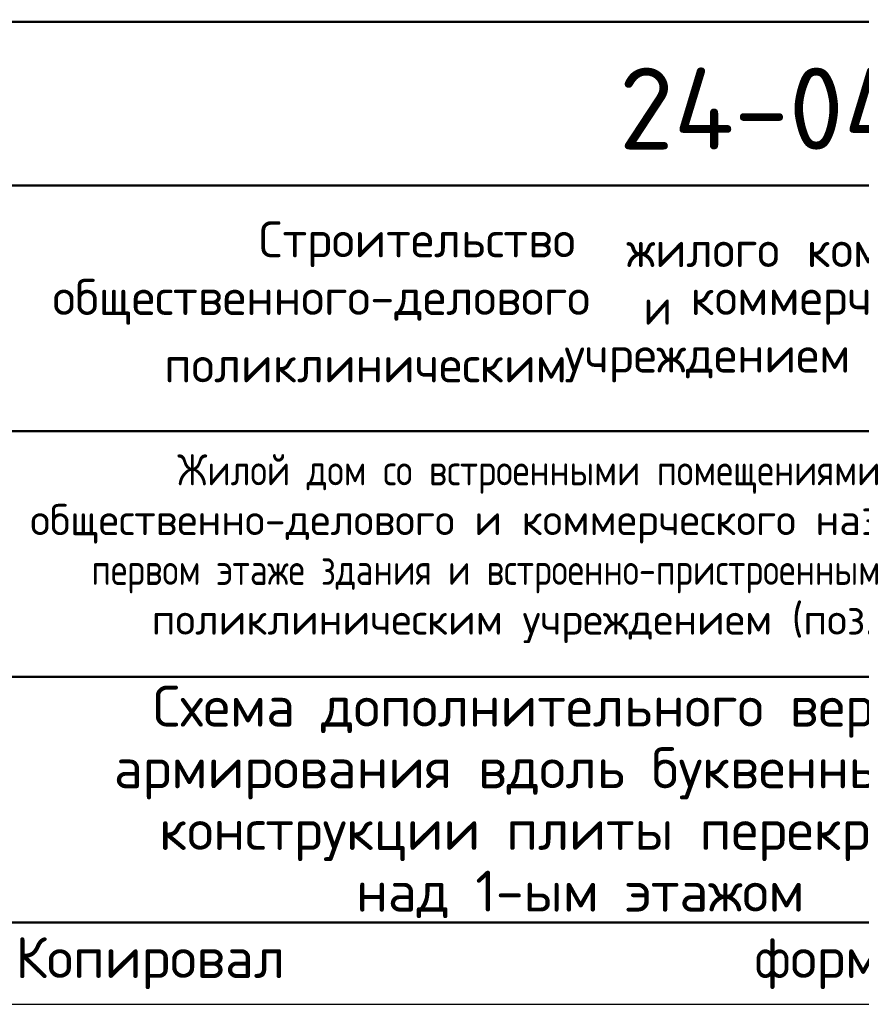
# Model space of a CAD drawing. Header units: millimetres. Extents: x 0 to 50400, y 0 to 35640.
# Tile 15 of 25: x 35493 to 41657, y 0 to 7215. Entities that reach past the tile are written whole.
import ezdxf

# ---------------------------------------------------------------- set-up
doc = ezdxf.new("R2010")
doc.units = ezdxf.units.MM
doc.layers.add('Standard', color=7, linetype='Continuous', lineweight=25)
doc.styles.add('ISOCPEUR', font='txt')

msp = doc.modelspace()

# ---------------------------------------------------------------- linework, layer by layer
at = {"layer": 'Standard', "color": 7, "linetype": 'Continuous', "lineweight": 50, "transparency": 33554687}
for p, q in [((27600, 7200), (49800, 7200)), ((35400, 6000), (49800, 6000)), ((35400, 4200), (49800, 4200)), ((35400, 2400), (49800, 2400))]:
    msp.add_line(p, q, dxfattribs=at)
at = {"layer": 'Standard', "color": 7, "linetype": 'Continuous', "lineweight": 25, "transparency": 33554687}
msp.add_line((27600, 600), (49800, 600), dxfattribs=at)
msp.add_line((27600, 600), (49800, 600), dxfattribs=at)
msp.add_line((27600, 600), (49800, 600), dxfattribs=at)
msp.add_lwpolyline([(0, 0), (50400, 0), (50400, 35640), (0, 35640), (0, 0)], close=True, dxfattribs=at)
at = {"layer": 'Standard', "color": 7, "linetype": 'Continuous', "lineweight": 50, "transparency": 33554687}
msp.add_lwpolyline([(2400, 35040), (49800, 35040), (49800, 600), (2400, 600), (2400, 35040)], close=True, dxfattribs=at)

# ---------------------------------------------------------------- texts
at = {"layer": 'Standard', "color": 7, "linetype": 'Continuous', "lineweight": 50, "transparency": 33554687, "insert": (39882.1, 6261.8), "char_height": 600, "width": 6049.905, "attachment_point": 7, "style": 'ISOCPEUR'}
msp.add_mtext('\\W0.98;24-04-КЖ.2-5.2', dxfattribs=at)
at = {"layer": 'Standard', "color": 7, "linetype": 'Continuous', "lineweight": 25, "transparency": 33554687, "char_height": 264, "attachment_point": 7, "style": 'ISOCPEUR'}
for s, insert, width in [('\\W0.98;Строительство ', (37244.6, 5402), 2820.834), ('\\W0.96;жилого ', (39937.4, 5402), 1446.12), ('\\W0.97;комплекса ', (41257.4, 5402), 1975.295), ('\\W0.99;общественного-делового ', (35733.3, 4979.6), 4457.19), ('\\W0.87;и ', (40062.9, 4979.6), 457.48), ('\\W0.98;коммерческого ', (40406.1, 4979.6), 2714.914), ('\\W0.98;поликлиническим ', (36551.7, 4557.2), 3058.058), ('\\W0.98;учреждением ', (39482.1, 4557.2), 2397.896)]:
    msp.add_mtext(s, dxfattribs=dict(at, insert=insert, width=width))
at = {"layer": 'Standard', "color": 7, "linetype": 'Continuous', "lineweight": 18, "transparency": 33554687, "char_height": 228, "attachment_point": 7, "style": 'ISOCPEUR'}
for s, insert, width in [('\\W0.99;Жилой дом со встроенными помещениями', (36647.4, 3740.8), 6015.254), ('\\W0.99;общественно-делового и коммерческого назначения на', (35570.1, 3376), 8168.165), ('\\W0.99;первом этаже здания и встроенно-пристроенным', (36014.7, 3011.2), 7279.773), ('\\W0.99;поликлиническим учреждением (поз. 2.2-2.3)', (36459.3, 2646.4), 6390.302)]:
    msp.add_mtext(s, dxfattribs=dict(at, insert=insert, width=width))
at = {"layer": 'Standard', "color": 7, "linetype": 'Continuous', "lineweight": 25, "transparency": 33554687, "insert": (39600, 2335), "char_height": 300, "width": 6830.25, "attachment_point": 2, "line_spacing_factor": 0.903614}
msp.add_mtext('\\A1;{\\fISOCPEUR|i0|b0;\\H300.000000;\\W1.000000;\\C7;Схема дополнительного верхнего}\\P{\\fISOCPEUR|i0|b0;\\H300.000000;\\W1.000000;\\C7;армирования вдоль буквенных осей}\\P{\\fISOCPEUR|i0|b0;\\H300.000000;\\W1.000000;\\C7;конструкции плиты перекрытия}\\P{\\fISOCPEUR|i0|b0;\\H300.000000;\\W1.000000;\\C7;над 1-ым этажом}\\P', dxfattribs=at)
at = {"layer": 'Standard', "color": 8, "linetype": 'Continuous', "lineweight": 13, "transparency": 33554687, "insert": (49800, 297.3), "char_height": 300, "width": 14099.358, "attachment_point": 6, "style": 'ISOCPEUR'}
msp.add_mtext('\\A1;{\\fISOCPEUR|i0|b0;\\H300.000000;\\W1.000000;\\C8;Копировал                  формат - А3                      Allplan 2024}\\P', dxfattribs=at)

doc.saveas('drawing.dxf')
